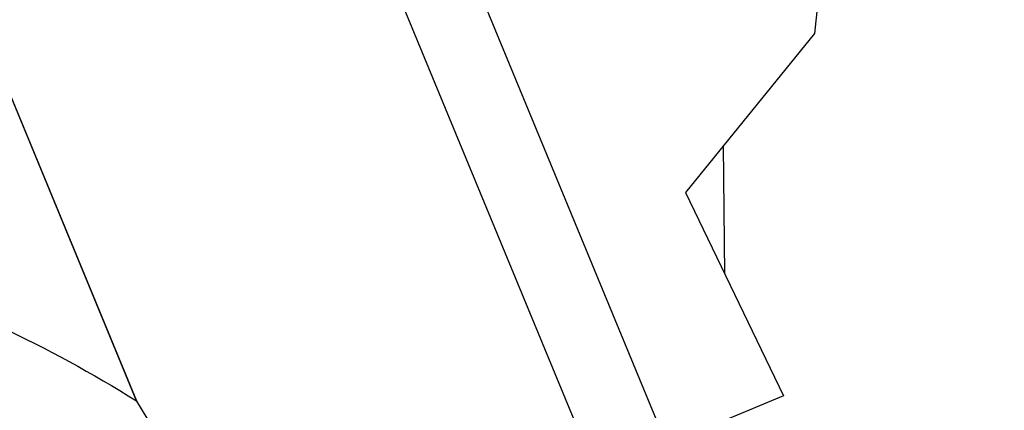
# Model space of a CAD drawing. Header units: feet. Extents: x 2243518 to 2247958, y 594514 to 598416.
# Tile 4 of 13: x 2245667 to 2246445, y 595331 to 595639. Entities that reach past the tile are written whole.
import ezdxf

# ---------------------------------------------------------------- set-up
doc = ezdxf.new("R2010")
doc.units = ezdxf.units.FT
doc.header["$MEASUREMENT"] = 0
doc.layers.add('DV_X_Property_Line', color=7, linetype='Continuous')
doc.layers.add('RW_X_Fee_RW', color=6, linetype='rwex2')
doc.styles.add('Straight-Normal', font='font30.shx', dxfattribs={"height": 0.14})
doc.linetypes.add('rwex2', pattern='A,0.85,-0.25,0.85,-0.25,0.85,-0.45,["Ex R/W",Straight-Normal,S=1,R=0,X=-0.36,Y=-0.07],-0.45,0.85,-0.25', length=5.05)

msp = doc.modelspace()

# ---------------------------------------------------------------- linework, layer by layer
at = {"layer": 'DV_X_Property_Line', "flags": 128}
for points in [[(2245951.58, 595851.48), (2246331.41, 595981.68), (2246380.15, 595839.86), (2246314.96, 595817.4), (2246294.98, 595628.22), (2246193.04, 595502.56), (2246270.44, 595342.15), (2246178.15, 595303.9)], [(2246224.04, 595438.31), (2246223.13, 595539.65)]]:
    msp.add_lwpolyline(points, dxfattribs=at)
for points in [[(2244992.98, 595869.42), (2244991.05, 595624.55), (2245536.74, 595442.65, -0.058429), (2245759.28, 595338.29), (2245587.86, 595752.59), (2245905.64, 595884.07)], [(2246277.28, 594985.88), (2246107.08, 594984.41, -0.119138), (2245759.4, 595338.01), (2245587.86, 595752.58), (2245905.64, 595884.07)]]:
    msp.add_lwpolyline(points, format="xyb", dxfattribs=at)
at = {"layer": 'RW_X_Fee_RW', "flags": 128}
for points in [[(2246439.89, 594514.42), (2245936.31, 595731.46), (2245736.84, 596213.56)], [(2246495.33, 594537.36), (2245991.75, 595754.4), (2245816.4, 596178.19)]]:
    msp.add_lwpolyline(points, dxfattribs=at)

doc.saveas('drawing.dxf')
